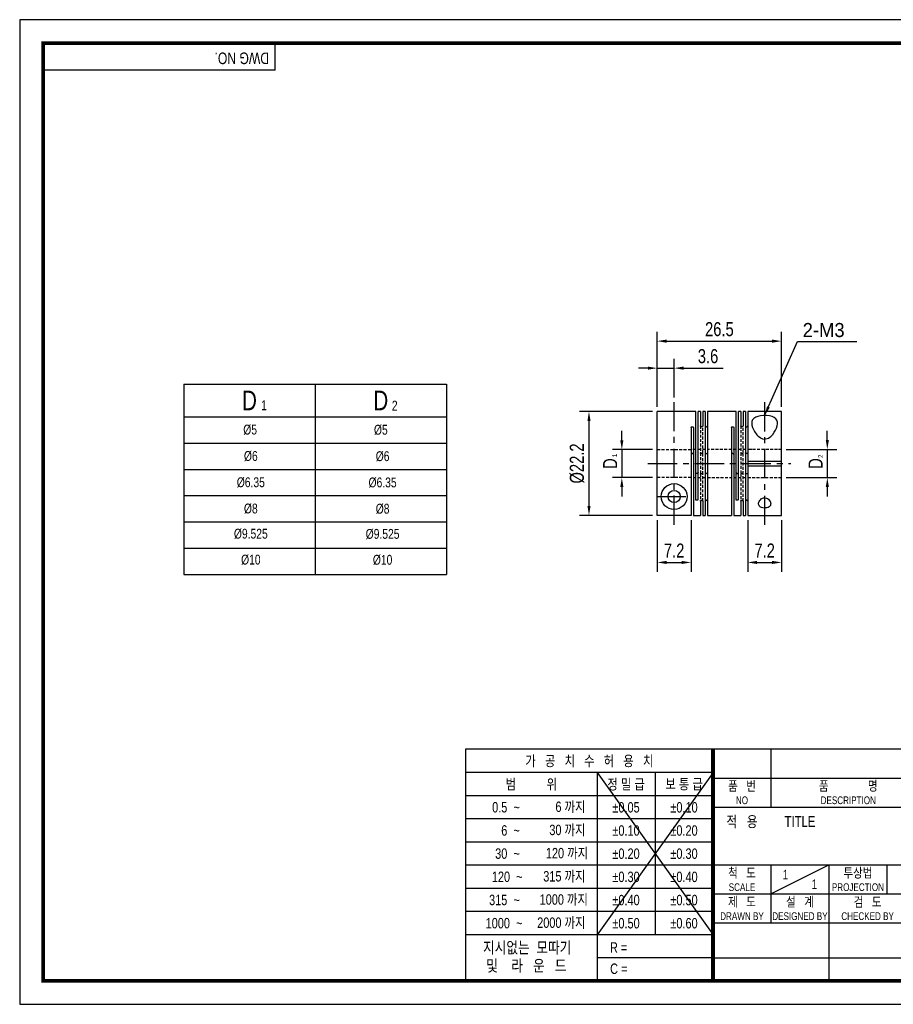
# Model space of a CAD drawing. Header units: millimetres. Extents: x 0 to 297, y 0 to 210.
# Tile 1 of 2: x 0 to 186, y 0 to 210. Entities that reach past the tile are written whole.
import ezdxf
from ezdxf.enums import TextEntityAlignment as Align

# ---------------------------------------------------------------- set-up
doc = ezdxf.new("R2010")
doc.units = ezdxf.units.MM
doc.header["$LTSCALE"] = 5
for name, pattern in [('CENTER', [2, 1.25, -0.25, 0.25, -0.25]), ('CENTER2', [1.125, 0.75, -0.125, 0.125, -0.125]), ('DASHED', [0.75, 0.5, -0.25]), ('HIDDEN', [0.375, 0.25, -0.125]), ('HIDDEN2', [0.1875, 0.125, -0.0625]), ('PHANTOM2', [1.25, 0.625, -0.125, 0.125, -0.125, 0.125, -0.125])]:
    doc.linetypes.add(name, pattern=pattern)
doc.layers.get('0').update_dxf_attribs({"linetype": 'CONTINUOUS'})
doc.layers.get('Defpoints').update_dxf_attribs({"linetype": 'CONTINUOUS'})
for name, color, linetype in [('BM', 2, 'CONTINUOUS'), ('C', 1, 'CENTER2'), ('CT', 1, 'CENTER'), ('D', 7, 'CONTINUOUS'), ('DIM', 7, 'CONTINUOUS'), ('H', 3, 'HIDDEN'), ('HD', 4, 'DASHED'), ('P', 4, 'PHANTOM2')]:
    doc.layers.add(name, color=color, linetype=linetype)
doc.styles.get("Standard").update_dxf_attribs({"font": 'Gulim.ttf', "width": 0.8, "height": 3})
doc.dimstyles.new('LIM', dxfattribs={"dimtxt": 2, "dimasz": 2, "dimexe": 2, "dimexo": 1, "dimgap": 1, "dimtad": 1, "dimdec": 3, "dimzin": 9, "dimdsep": 46, "dimtxsty": 'Standard', "dimcen": 3, "dimclrd": 1, "dimclre": 1, "dimadec": 0, "dimazin": 0, "dimtfac": 1, "dimtdec": 3, "dimtmove": 0, "dimatfit": 3, "dimfxl": 0, "dimtolj": 1, "dimtzin": 0, "dimarcsym": 0})

# ---------------------------------------------------------------- blocks, each defined once
blk = doc.blocks.new('*D73')
at = {"layer": 'Defpoints', "color": 0}
for p in [(139.52, 135.68), (139.52, 128.44), (135.92, 126.43)]:
    blk.add_point(p, dxfattribs=at)
at = {"layer": 'DIM', "color": 1, "lineweight": -2}
for p, q in [((135.92, 127.43), (135.92, 137.68)), ((139.52, 129.44), (139.52, 137.68)), ((133.92, 135.68), (131.92, 135.68)), ((135.92, 135.68), (139.52, 135.68)), ((141.52, 135.68), (149.98, 135.68))]:
    blk.add_line(p, q, dxfattribs=at)
at = {"layer": 'DIM', "color": 1}
for points in [[(133.92, 136.02), (133.92, 135.35), (135.92, 135.68)], [(141.52, 136.02), (141.52, 135.35), (139.52, 135.68)]]:
    blk.add_solid(points, dxfattribs=at)
at = {"layer": 'DIM', "color": 0, "insert": (146.75, 138.22), "char_height": 3, "attachment_point": 5}
blk.add_mtext('\\A1;3.6', dxfattribs=at)
blk = doc.blocks.new('*D74')
at = {"layer": 'Defpoints', "color": 0}
for p in [(135.92, 104.26), (143.12, 104.26), (143.12, 94.24)]:
    blk.add_point(p, dxfattribs=at)
at = {"layer": 'DIM', "color": 1, "lineweight": -2}
for p, q in [((135.92, 103.26), (135.92, 92.24)), ((143.12, 103.26), (143.12, 92.24)), ((137.92, 94.24), (141.12, 94.24))]:
    blk.add_line(p, q, dxfattribs=at)
at = {"layer": 'DIM', "color": 1}
for points in [[(137.92, 94.58), (137.92, 93.91), (135.92, 94.24)], [(141.12, 94.58), (141.12, 93.91), (143.12, 94.24)]]:
    blk.add_solid(points, dxfattribs=at)
at = {"layer": 'DIM', "color": 0, "insert": (139.52, 96.78), "char_height": 3, "attachment_point": 5}
blk.add_mtext('\\A1;7.2', dxfattribs=at)
blk = doc.blocks.new('*D75')
at = {"layer": 'Defpoints', "color": 0}
for p in [(162.42, 141.44), (135.92, 126.43), (162.42, 126.44)]:
    blk.add_point(p, dxfattribs=at)
at = {"layer": 'DIM', "color": 1, "lineweight": -2}
for p, q in [((135.92, 127.43), (135.92, 143.44)), ((162.42, 127.44), (162.42, 143.44)), ((137.92, 141.44), (160.42, 141.44))]:
    blk.add_line(p, q, dxfattribs=at)
at = {"layer": 'DIM', "color": 1}
for points in [[(137.92, 141.78), (137.92, 141.11), (135.92, 141.44)], [(160.42, 141.78), (160.42, 141.11), (162.42, 141.44)]]:
    blk.add_solid(points, dxfattribs=at)
at = {"layer": 'DIM', "color": 0, "insert": (149.17, 143.98), "char_height": 3, "attachment_point": 5}
blk.add_mtext('\\A1;26.5', dxfattribs=at)
blk = doc.blocks.new('*D76')
at = {"layer": 'Defpoints', "color": 0}
for p in [(135.92, 126.44), (121.37, 104.26), (135.92, 104.26)]:
    blk.add_point(p, dxfattribs=at)
at = {"layer": 'DIM', "color": 1, "lineweight": -2}
for p, q in [((134.92, 126.44), (119.37, 126.44)), ((121.37, 124.44), (121.37, 106.26)), ((134.92, 104.26), (119.37, 104.26))]:
    blk.add_line(p, q, dxfattribs=at)
at = {"layer": 'DIM', "color": 1}
for points in [[(121.04, 124.44), (121.7, 124.44), (121.37, 126.44)], [(121.04, 106.26), (121.7, 106.26), (121.37, 104.26)]]:
    blk.add_solid(points, dxfattribs=at)
at = {"layer": 'DIM', "color": 0, "insert": (118.83, 115.35), "char_height": 3, "attachment_point": 5, "rotation": 90}
blk.add_mtext('\\A1;%%C22.2', dxfattribs=at)
blk = doc.blocks.new('*D77')
at = {"layer": 'Defpoints', "color": 0}
for p in [(135.92, 118.3), (128.37, 112.34), (135.92, 112.34)]:
    blk.add_point(p, dxfattribs=at)
at = {"layer": 'DIM', "color": 1, "lineweight": -2}
for p, q in [((128.37, 120.3), (128.37, 122.3)), ((134.92, 118.3), (126.37, 118.3)), ((128.37, 118.3), (128.37, 112.34)), ((134.92, 112.34), (126.37, 112.34)), ((128.37, 110.34), (128.37, 108.34))]:
    blk.add_line(p, q, dxfattribs=at)
at = {"layer": 'DIM', "color": 1}
for points in [[(128.04, 120.3), (128.7, 120.3), (128.37, 118.3)], [(128.04, 110.34), (128.7, 110.34), (128.37, 112.34)]]:
    blk.add_solid(points, dxfattribs=at)
at = {"layer": 'DIM', "color": 0, "insert": (125.87, 115.32), "char_height": 3, "attachment_point": 5, "rotation": 90}
blk.add_mtext('\\A1;D', dxfattribs=at)
blk = doc.blocks.new('*D78')
at = {"layer": 'Defpoints', "color": 0}
for p in [(155.22, 104.24), (162.42, 104.24), (162.42, 94.24)]:
    blk.add_point(p, dxfattribs=at)
at = {"layer": 'DIM', "color": 1, "lineweight": -2}
for p, q in [((155.22, 103.24), (155.22, 92.24)), ((162.42, 103.24), (162.42, 92.24)), ((157.22, 94.24), (160.42, 94.24))]:
    blk.add_line(p, q, dxfattribs=at)
at = {"layer": 'DIM', "color": 1}
for points in [[(157.22, 94.58), (157.22, 93.91), (155.22, 94.24)], [(160.42, 94.58), (160.42, 93.91), (162.42, 94.24)]]:
    blk.add_solid(points, dxfattribs=at)
at = {"layer": 'DIM', "color": 0, "insert": (158.82, 96.78), "char_height": 3, "attachment_point": 5}
blk.add_mtext('\\A1;7.2', dxfattribs=at)
blk = doc.blocks.new('*D79')
at = {"layer": 'Defpoints', "color": 0}
for p in [(162.42, 118.34), (162.42, 112.34), (172.18, 112.34)]:
    blk.add_point(p, dxfattribs=at)
at = {"layer": 'DIM', "color": 1, "lineweight": -2}
for p, q in [((172.18, 120.34), (172.18, 122.34)), ((163.42, 118.34), (174.18, 118.34)), ((172.18, 118.34), (172.18, 112.34)), ((163.42, 112.34), (174.18, 112.34)), ((172.18, 110.34), (172.18, 108.34))]:
    blk.add_line(p, q, dxfattribs=at)
at = {"layer": 'DIM', "color": 1}
for points in [[(171.85, 120.34), (172.51, 120.34), (172.18, 118.34)], [(171.85, 110.34), (172.51, 110.34), (172.18, 112.34)]]:
    blk.add_solid(points, dxfattribs=at)
at = {"layer": 'DIM', "color": 0, "insert": (169.68, 115.34), "char_height": 3, "attachment_point": 5, "rotation": 90}
blk.add_mtext('\\A1;D', dxfattribs=at)

msp = doc.modelspace()

# ---------------------------------------------------------------- linework, layer by layer
for p, q in [((54.437, 199.2323), (54.437, 205)), ((54.437, 199.2323), (5, 199.2323)), ((34.9804, 132.288), (34.9804, 91.688)), ((34.9804, 132.288), (90.9804, 132.288)), ((90.9804, 132.288), (90.9804, 91.688)), ((34.9804, 91.688), (90.9804, 91.688)), ((95.0758, 54.437), (95.0758, 5)), ((147.8086, 54.437), (95.0758, 54.437)), ((292, 54.437), (147.8086, 54.437)), ((147.8086, 54.437), (147.8086, 5)), ((160.1679, 54.437), (160.1679, 42.0778)), ((147.8086, 49.4295), (95.0758, 49.4295)), ((147.8086, 49.4295), (123.0901, 14.8235)), ((123.0901, 49.4295), (147.8086, 14.8235)), ((123.0901, 49.4295), (123.0901, 5)), ((135.4493, 49.4295), (135.4493, 14.8235)), ((147.8086, 48.2574), (292, 48.2574)), ((147.8086, 44.4858), (95.0758, 44.4858)), ((147.8086, 42.0778), (292, 42.0778)), ((147.8086, 39.5421), (95.0758, 39.5421)), ((147.8086, 34.5984), (95.0758, 34.5984)), ((147.8086, 29.6547), (95.0758, 29.6547)), ((147.8086, 29.7185), (292, 29.7185)), ((160.1679, 23.5389), (172.5271, 29.7185)), ((160.1679, 29.7185), (160.1679, 17.3593)), ((172.5271, 29.7185), (172.5271, 5)), ((184.8864, 29.7185), (184.8864, 23.5389)), ((147.8086, 24.711), (95.0758, 24.711)), ((147.8086, 23.5389), (221.9642, 23.5389)), ((147.8086, 19.7673), (95.0758, 19.7673)), ((147.8086, 17.3593), (292, 17.3593)), ((147.8086, 14.8235), (95.0758, 14.8235)), ((147.8086, 9.8798), (123.0901, 9.8798)), ((147.8086, 9.8798), (221.9642, 9.8798))]:
    msp.add_line(p, q)
at = {"color": 4}
for p, q in [((62.9804, 132.288), (62.9804, 91.688)), ((34.9804, 125.288), (90.9804, 125.288))]:
    msp.add_line(p, q, dxfattribs=at)
at = {"color": 1}
for p, q in [((34.9804, 119.688), (90.9804, 119.688)), ((34.9804, 114.088), (90.9804, 114.088)), ((34.9804, 108.488), (90.9804, 108.488)), ((34.9804, 102.888), (90.9804, 102.888)), ((34.9804, 97.288), (90.9804, 97.288))]:
    msp.add_line(p, q, dxfattribs=at)
msp.add_lwpolyline([(297, 210), (0, 210), (0, 0), (297, 0)], close=True)
msp.add_lwpolyline([(292, 205, 0.8, 0.8, 0), (5, 205, 0.8, 0.8, 0), (5, 5, 0.8, 0.8, 0), (292, 5, 0.8, 0.8, 0)], format="xyseb", close=True)
at = {"const_width": 0.824}
msp.add_lwpolyline([(147.8086, 5), (147.8086, 54.437)], dxfattribs=at)
at = {"layer": 'BM', "linetype": 'Continuous'}
for p, q in [((144.1178, 126.4447), (135.9178, 126.4447)), ((135.9178, 104.256), (135.9178, 126.4447)), ((144.1178, 107.6746), (144.1178, 126.4447)), ((144.6178, 107.6746), (144.6178, 126.4447)), ((145.1178, 126.4447), (144.6178, 126.4447)), ((145.1178, 126.4447), (145.1178, 123.3684)), ((145.6178, 126.4447), (145.6178, 123.3684)), ((146.1178, 126.4447), (145.6178, 126.4447)), ((146.1178, 126.4447), (146.1178, 104.2447)), ((146.6178, 126.4447), (146.6178, 104.2447)), ((152.7178, 126.4447), (146.6178, 126.4447)), ((152.7178, 107.6746), (152.7178, 126.4447)), ((153.2178, 107.6746), (153.2178, 126.4447)), ((153.7178, 126.4447), (153.2178, 126.4447)), ((153.7178, 126.4447), (153.7178, 123.3684)), ((154.2178, 126.4447), (154.2178, 123.3684)), ((154.7178, 126.4447), (154.2178, 126.4447)), ((154.7178, 126.4447), (154.7178, 104.2447)), ((155.2178, 126.4447), (155.2178, 115.8447)), ((162.4178, 126.4447), (155.2178, 126.4447)), ((162.4178, 115.8447), (162.4178, 126.4447)), ((143.1178, 123.0148), (143.1178, 104.256)), ((143.6178, 123.0148), (143.6178, 104.2447)), ((151.7178, 123.0148), (151.7178, 104.2447)), ((152.2178, 123.0148), (152.2178, 104.2447)), ((155.2178, 115.8447), (155.2178, 115.3447)), ((155.2178, 115.8447), (162.4178, 115.8447)), ((155.2178, 115.3447), (155.2178, 114.8447)), ((155.2178, 114.8447), (155.2178, 104.2447)), ((155.2178, 114.8447), (162.4178, 114.8447)), ((162.4178, 104.2447), (162.4178, 114.8447)), ((145.1178, 107.3211), (145.1178, 104.2447)), ((145.6178, 107.3211), (145.6178, 104.2447)), ((153.7178, 107.3211), (153.7178, 104.2447)), ((154.2178, 107.3211), (154.2178, 104.2447)), ((143.1178, 104.256), (135.9178, 104.256)), ((143.6178, 104.2447), (145.1178, 104.2447)), ((145.6178, 104.2447), (146.1178, 104.2447)), ((146.6178, 104.2447), (151.7178, 104.2447)), ((152.2178, 104.2447), (153.7178, 104.2447)), ((154.2178, 104.2447), (154.7178, 104.2447)), ((155.2178, 104.2447), (162.4178, 104.2447))]:
    msp.add_line(p, q, dxfattribs=at)
for radius in [2.75, 1.3]:
    msp.add_circle((139.5178, 108.2947), radius, dxfattribs=at)
msp.add_arc((149.933, 115.3447), 12.4848, 357.704772, 2.295228, dxfattribs=at)
for points, knots in [([(156.0678, 123.9184), (156.0678, 124.1926), (156.1263, 124.44), (156.3989, 124.8837), (156.6138, 125.072), (157.4859, 125.5063), (158.3801, 125.6202), (160.0896, 125.509), (160.8221, 125.2768), (161.5855, 124.4829), (161.6389, 123.9444), (161.3496, 122.7699), (161.0243, 122.1369), (160.2889, 121.2671), (159.9958, 120.9829), (159.2649, 120.5806), (158.8052, 120.5), (157.9847, 120.7365), (157.6459, 120.9958), (157.0887, 121.5438), (156.8588, 121.8485), (156.2962, 122.7537), (156.0678, 123.3699), (156.0678, 123.9184)], [0, 0, 0, 0, 0.0625, 0.0625, 0.125, 0.125, 0.25, 0.25, 0.375, 0.375, 0.5, 0.5, 0.625, 0.625, 0.6875, 0.6875, 0.75, 0.75, 0.8125, 0.8125, 0.875, 0.875, 1, 1, 1, 1]), ([(143.1178, 123.0148), (143.1178, 123.0351), (143.1226, 123.0555), (143.1319, 123.0744), (143.1412, 123.0934), (143.1551, 123.1114), (143.1726, 123.127), (143.1901, 123.1426), (143.2115, 123.1561), (143.2353, 123.1667), (143.259, 123.1772), (143.2856, 123.1849), (143.3129, 123.1893), (143.3309, 123.1922), (143.3494, 123.1936), (143.3678, 123.1936), (143.3958, 123.1936), (143.4242, 123.1902), (143.4506, 123.1836), (143.477, 123.1771), (143.5021, 123.1672), (143.524, 123.1548), (143.5458, 123.1424), (143.565, 123.1271), (143.5798, 123.1101), (143.5946, 123.0932), (143.6056, 123.0741), (143.6117, 123.0544), (143.6158, 123.0415), (143.6178, 123.0282), (143.6178, 123.0148)], [0, 0, 0, 0, 0.10746249, 0.10746249, 0.10746249, 0.21492617, 0.21492617, 0.21492617, 0.32237507, 0.32237507, 0.32237507, 0.42983036, 0.42983036, 0.42983036, 0.49999989, 0.49999989, 0.49999989, 0.6074642, 0.6074642, 0.6074642, 0.71492863, 0.71492863, 0.71492863, 0.82239073, 0.82239073, 0.82239073, 0.92984308, 0.92984308, 0.92984308, 1, 1, 1, 1]), ([(145.6178, 123.3684), (145.6178, 123.3491), (145.613, 123.3294), (145.6037, 123.311), (145.5945, 123.2926), (145.5805, 123.275), (145.563, 123.2597), (145.5456, 123.2444), (145.5241, 123.2309), (145.5004, 123.2205), (145.4766, 123.21), (145.45, 123.2023), (145.4227, 123.1979), (145.4048, 123.1951), (145.3862, 123.1936), (145.3678, 123.1936), (145.3398, 123.1936), (145.3115, 123.197), (145.2851, 123.2036), (145.2587, 123.2101), (145.2335, 123.22), (145.2116, 123.2323), (145.1898, 123.2446), (145.1707, 123.2596), (145.1558, 123.2762), (145.141, 123.2928), (145.1301, 123.3114), (145.1239, 123.3304), (145.1199, 123.3428), (145.1178, 123.3557), (145.1178, 123.3684)], [0, 0, 0, 0, 0.10746249, 0.10746249, 0.10746249, 0.21492617, 0.21492617, 0.21492617, 0.32237507, 0.32237507, 0.32237507, 0.42983036, 0.42983036, 0.42983036, 0.49999989, 0.49999989, 0.49999989, 0.6074642, 0.6074642, 0.6074642, 0.71492863, 0.71492863, 0.71492863, 0.82239073, 0.82239073, 0.82239073, 0.92984308, 0.92984308, 0.92984308, 1, 1, 1, 1]), ([(146.1178, 123.3684), (146.1178, 123.3491), (146.1226, 123.3294), (146.1319, 123.311), (146.1412, 123.2926), (146.1551, 123.275), (146.1726, 123.2597), (146.1901, 123.2444), (146.2115, 123.2309), (146.2353, 123.2205), (146.259, 123.21), (146.2856, 123.2023), (146.3129, 123.1979), (146.3309, 123.1951), (146.3494, 123.1936), (146.3678, 123.1936), (146.3958, 123.1936), (146.4242, 123.197), (146.4506, 123.2036), (146.477, 123.2101), (146.5021, 123.22), (146.524, 123.2323), (146.5458, 123.2446), (146.565, 123.2596), (146.5798, 123.2762), (146.5946, 123.2928), (146.6056, 123.3114), (146.6117, 123.3304), (146.6158, 123.3428), (146.6178, 123.3557), (146.6178, 123.3684)], [0, 0, 0, 0, 0.10746249, 0.10746249, 0.10746249, 0.21492617, 0.21492617, 0.21492617, 0.32237507, 0.32237507, 0.32237507, 0.42983036, 0.42983036, 0.42983036, 0.49999989, 0.49999989, 0.49999989, 0.6074642, 0.6074642, 0.6074642, 0.71492863, 0.71492863, 0.71492863, 0.82239073, 0.82239073, 0.82239073, 0.92984308, 0.92984308, 0.92984308, 1, 1, 1, 1]), ([(151.7178, 123.0148), (151.7178, 123.0351), (151.7226, 123.0555), (151.7319, 123.0744), (151.7412, 123.0934), (151.7551, 123.1114), (151.7726, 123.127), (151.7901, 123.1426), (151.8115, 123.1561), (151.8353, 123.1667), (151.859, 123.1772), (151.8856, 123.1849), (151.9129, 123.1893), (151.9309, 123.1922), (151.9494, 123.1936), (151.9678, 123.1936), (151.9958, 123.1936), (152.0242, 123.1902), (152.0506, 123.1836), (152.077, 123.1771), (152.1021, 123.1672), (152.124, 123.1548), (152.1458, 123.1424), (152.165, 123.1271), (152.1798, 123.1101), (152.1946, 123.0932), (152.2056, 123.0741), (152.2117, 123.0544), (152.2158, 123.0415), (152.2178, 123.0282), (152.2178, 123.0148)], [0, 0, 0, 0, 0.10746249, 0.10746249, 0.10746249, 0.21492617, 0.21492617, 0.21492617, 0.32237507, 0.32237507, 0.32237507, 0.42983036, 0.42983036, 0.42983036, 0.49999989, 0.49999989, 0.49999989, 0.6074642, 0.6074642, 0.6074642, 0.71492863, 0.71492863, 0.71492863, 0.82239073, 0.82239073, 0.82239073, 0.92984308, 0.92984308, 0.92984308, 1, 1, 1, 1]), ([(154.2178, 123.3684), (154.2178, 123.3491), (154.213, 123.3294), (154.2037, 123.311), (154.1945, 123.2926), (154.1805, 123.275), (154.163, 123.2597), (154.1456, 123.2444), (154.1241, 123.2309), (154.1004, 123.2205), (154.0766, 123.21), (154.05, 123.2023), (154.0227, 123.1979), (154.0048, 123.1951), (153.9862, 123.1936), (153.9678, 123.1936), (153.9398, 123.1936), (153.9115, 123.197), (153.8851, 123.2036), (153.8587, 123.2101), (153.8335, 123.22), (153.8116, 123.2323), (153.7898, 123.2446), (153.7707, 123.2596), (153.7558, 123.2762), (153.741, 123.2928), (153.7301, 123.3114), (153.7239, 123.3304), (153.7199, 123.3428), (153.7178, 123.3557), (153.7178, 123.3684)], [0, 0, 0, 0, 0.10746249, 0.10746249, 0.10746249, 0.21492617, 0.21492617, 0.21492617, 0.32237507, 0.32237507, 0.32237507, 0.42983036, 0.42983036, 0.42983036, 0.49999989, 0.49999989, 0.49999989, 0.6074642, 0.6074642, 0.6074642, 0.71492863, 0.71492863, 0.71492863, 0.82239073, 0.82239073, 0.82239073, 0.92984308, 0.92984308, 0.92984308, 1, 1, 1, 1]), ([(154.7178, 123.3684), (154.7178, 123.3491), (154.7226, 123.3294), (154.7319, 123.311), (154.7412, 123.2926), (154.7551, 123.275), (154.7726, 123.2597), (154.7901, 123.2444), (154.8115, 123.2309), (154.8353, 123.2205), (154.859, 123.21), (154.8856, 123.2023), (154.9129, 123.1979), (154.9309, 123.1951), (154.9494, 123.1936), (154.9678, 123.1936), (154.9958, 123.1936), (155.0242, 123.197), (155.0506, 123.2036), (155.077, 123.2101), (155.1021, 123.22), (155.124, 123.2323), (155.1458, 123.2446), (155.165, 123.2596), (155.1798, 123.2762), (155.1946, 123.2928), (155.2056, 123.3114), (155.2117, 123.3304), (155.2158, 123.3428), (155.2178, 123.3557), (155.2178, 123.3684)], [0, 0, 0, 0, 0.10746249, 0.10746249, 0.10746249, 0.21492617, 0.21492617, 0.21492617, 0.32237507, 0.32237507, 0.32237507, 0.42983036, 0.42983036, 0.42983036, 0.49999989, 0.49999989, 0.49999989, 0.6074642, 0.6074642, 0.6074642, 0.71492863, 0.71492863, 0.71492863, 0.82239073, 0.82239073, 0.82239073, 0.92984308, 0.92984308, 0.92984308, 1, 1, 1, 1]), ([(146.1178, 117.6354), (146.1178, 117.6353), (146.1178, 117.6352), (146.1178, 117.6351), (146.1179, 117.6169), (146.1228, 117.5981), (146.1322, 117.5804), (146.1416, 117.5628), (146.1556, 117.5458), (146.1732, 117.5308), (146.1907, 117.5159), (146.2123, 117.5027), (146.236, 117.4925), (146.2597, 117.4822), (146.2863, 117.4745), (146.3136, 117.4702), (146.3314, 117.4675), (146.3496, 117.466), (146.3678, 117.466), (146.3958, 117.466), (146.4242, 117.4695), (146.4506, 117.476), (146.477, 117.4825), (146.5021, 117.4923), (146.524, 117.5044), (146.5458, 117.5166), (146.5649, 117.5314), (146.5798, 117.5475), (146.5946, 117.5635), (146.6055, 117.5814), (146.6117, 117.5993), (146.6157, 117.6113), (146.6178, 117.6235), (146.6178, 117.6354)], [0, 0, 0, 0, 0.00071586, 0.00071586, 0.00071586, 0.10886159, 0.10886159, 0.10886159, 0.21628199, 0.21628199, 0.21628199, 0.32340988, 0.32340988, 0.32340988, 0.430627, 0.430627, 0.430627, 0.49977333, 0.49977333, 0.49977333, 0.60711327, 0.60711327, 0.60711327, 0.71445478, 0.71445478, 0.71445478, 0.82176454, 0.82176454, 0.82176454, 0.92894111, 0.92894111, 0.92894111, 1, 1, 1, 1]), ([(155.2178, 117.6354), (155.2178, 117.6174), (155.213, 117.5988), (155.2038, 117.5812), (155.1946, 117.5635), (155.1807, 117.5465), (155.1632, 117.5315), (155.1458, 117.5166), (155.1244, 117.5033), (155.1007, 117.4929), (155.0771, 117.4826), (155.0505, 117.4748), (155.0233, 117.4704), (155.0051, 117.4675), (154.9864, 117.466), (154.9678, 117.466), (154.9398, 117.466), (154.9115, 117.4695), (154.8851, 117.476), (154.8587, 117.4825), (154.8335, 117.4923), (154.8117, 117.5044), (154.7898, 117.5166), (154.7707, 117.5314), (154.7559, 117.5475), (154.7411, 117.5635), (154.7301, 117.5814), (154.724, 117.5993), (154.7199, 117.6113), (154.7178, 117.6235), (154.7178, 117.6354)], [0, 0, 0, 0, 0.10731515, 0.10731515, 0.10731515, 0.21464659, 0.21464659, 0.21464659, 0.3217764, 0.3217764, 0.3217764, 0.42899257, 0.42899257, 0.42899257, 0.49977287, 0.49977287, 0.49977287, 0.60711291, 0.60711291, 0.60711291, 0.71445452, 0.71445452, 0.71445452, 0.82176437, 0.82176437, 0.82176437, 0.92894105, 0.92894105, 0.92894105, 1, 1, 1, 1]), ([(143.6178, 117.2819), (143.6178, 117.2966), (143.6156, 117.3112), (143.6112, 117.3253), (143.6048, 117.3458), (143.5936, 117.3655), (143.5785, 117.3828), (143.5635, 117.4001), (143.5442, 117.4155), (143.5222, 117.428), (143.5003, 117.4404), (143.475, 117.4501), (143.4486, 117.4565), (143.4228, 117.4628), (143.3951, 117.466), (143.3678, 117.466), (143.3398, 117.466), (143.3115, 117.4626), (143.2851, 117.4561), (143.2587, 117.4495), (143.2335, 117.4395), (143.2117, 117.427), (143.1898, 117.4144), (143.1707, 117.3988), (143.1559, 117.3814), (143.1411, 117.364), (143.1301, 117.3443), (143.124, 117.3238), (143.1199, 117.3102), (143.1178, 117.2961), (143.1178, 117.2819)], [0, 0, 0, 0, 0.07360488, 0.07360488, 0.07360488, 0.18123646, 0.18123646, 0.18123646, 0.28840381, 0.28840381, 0.28840381, 0.39557562, 0.39557562, 0.39557562, 0.50020651, 0.50020651, 0.50020651, 0.60755033, 0.60755033, 0.60755033, 0.71489573, 0.71489573, 0.71489573, 0.82220937, 0.82220937, 0.82220937, 0.92938983, 0.92938983, 0.92938983, 1, 1, 1, 1]), ([(152.2178, 117.2819), (152.2178, 117.282), (152.2178, 117.2822), (152.2178, 117.2823), (152.2178, 117.3038), (152.2128, 117.3254), (152.2034, 117.3452), (152.194, 117.3648), (152.18, 117.3833), (152.1624, 117.3992), (152.1449, 117.4151), (152.1234, 117.4288), (152.0997, 117.4393), (152.0759, 117.4499), (152.0493, 117.4575), (152.022, 117.4618), (152.0043, 117.4646), (151.986, 117.466), (151.9678, 117.466), (151.9398, 117.466), (151.9115, 117.4626), (151.8851, 117.4561), (151.8587, 117.4495), (151.8335, 117.4395), (151.8117, 117.427), (151.7898, 117.4144), (151.7707, 117.3988), (151.7559, 117.3814), (151.7411, 117.364), (151.7301, 117.3443), (151.724, 117.3238), (151.7199, 117.3102), (151.7178, 117.2961), (151.7178, 117.2819)], [0, 0, 0, 0, 0.00071586, 0.00071586, 0.00071586, 0.10886159, 0.10886159, 0.10886159, 0.21628199, 0.21628199, 0.21628199, 0.32340988, 0.32340988, 0.32340988, 0.430627, 0.430627, 0.430627, 0.49977333, 0.49977333, 0.49977333, 0.60711327, 0.60711327, 0.60711327, 0.71445478, 0.71445478, 0.71445478, 0.82176454, 0.82176454, 0.82176454, 0.92894111, 0.92894111, 0.92894111, 1, 1, 1, 1]), ([(144.6178, 113.4076), (144.6178, 113.4074), (144.6178, 113.4073), (144.6178, 113.4071), (144.6178, 113.3856), (144.6128, 113.3641), (144.6034, 113.3443), (144.594, 113.3246), (144.58, 113.3061), (144.5624, 113.2902), (144.5449, 113.2744), (144.5234, 113.2607), (144.4997, 113.2502), (144.4759, 113.2396), (144.4493, 113.2319), (144.422, 113.2276), (144.4043, 113.2248), (144.386, 113.2234), (144.3678, 113.2234), (144.3398, 113.2234), (144.3115, 113.2268), (144.2851, 113.2334), (144.2587, 113.24), (144.2335, 113.2499), (144.2117, 113.2625), (144.1898, 113.2751), (144.1707, 113.2907), (144.1559, 113.3081), (144.1411, 113.3255), (144.1301, 113.3452), (144.124, 113.3657), (144.1199, 113.3793), (144.1178, 113.3934), (144.1178, 113.4076)], [0, 0, 0, 0, 0.00071586, 0.00071586, 0.00071586, 0.10886159, 0.10886159, 0.10886159, 0.21628199, 0.21628199, 0.21628199, 0.32340988, 0.32340988, 0.32340988, 0.430627, 0.430627, 0.430627, 0.49977333, 0.49977333, 0.49977333, 0.60711327, 0.60711327, 0.60711327, 0.71445478, 0.71445478, 0.71445478, 0.82176454, 0.82176454, 0.82176454, 0.92894111, 0.92894111, 0.92894111, 1, 1, 1, 1]), ([(152.7178, 113.4076), (152.7178, 113.4074), (152.7178, 113.4073), (152.7178, 113.4071), (152.7179, 113.3856), (152.7228, 113.3641), (152.7322, 113.3443), (152.7416, 113.3246), (152.7556, 113.3061), (152.7732, 113.2902), (152.7907, 113.2744), (152.8123, 113.2607), (152.836, 113.2502), (152.8597, 113.2396), (152.8863, 113.2319), (152.9136, 113.2276), (152.9314, 113.2248), (152.9496, 113.2234), (152.9678, 113.2234), (152.9958, 113.2234), (153.0242, 113.2268), (153.0506, 113.2334), (153.077, 113.24), (153.1021, 113.2499), (153.124, 113.2625), (153.1458, 113.2751), (153.1649, 113.2907), (153.1798, 113.3081), (153.1946, 113.3255), (153.2055, 113.3452), (153.2117, 113.3657), (153.2157, 113.3793), (153.2178, 113.3934), (153.2178, 113.4076)], [0, 0, 0, 0, 0.00071586, 0.00071586, 0.00071586, 0.10886159, 0.10886159, 0.10886159, 0.21628199, 0.21628199, 0.21628199, 0.32340988, 0.32340988, 0.32340988, 0.430627, 0.430627, 0.430627, 0.49977333, 0.49977333, 0.49977333, 0.60711327, 0.60711327, 0.60711327, 0.71445478, 0.71445478, 0.71445478, 0.82176454, 0.82176454, 0.82176454, 0.92894111, 0.92894111, 0.92894111, 1, 1, 1, 1]), ([(146.6178, 113.054), (146.6178, 113.0541), (146.6178, 113.0543), (146.6178, 113.0544), (146.6178, 113.0726), (146.6128, 113.0913), (146.6034, 113.1091), (146.594, 113.1267), (146.58, 113.1437), (146.5624, 113.1586), (146.5449, 113.1735), (146.5234, 113.1867), (146.4997, 113.197), (146.4759, 113.2073), (146.4493, 113.2149), (146.422, 113.2192), (146.4043, 113.222), (146.386, 113.2234), (146.3678, 113.2234), (146.3398, 113.2234), (146.3115, 113.22), (146.2851, 113.2135), (146.2587, 113.2069), (146.2335, 113.1972), (146.2117, 113.185), (146.1898, 113.1729), (146.1707, 113.1581), (146.1559, 113.142), (146.1411, 113.1259), (146.1301, 113.1081), (146.124, 113.0901), (146.1199, 113.0782), (146.1178, 113.066), (146.1178, 113.054)], [0, 0, 0, 0, 0.00071586, 0.00071586, 0.00071586, 0.10886159, 0.10886159, 0.10886159, 0.21628199, 0.21628199, 0.21628199, 0.32340988, 0.32340988, 0.32340988, 0.430627, 0.430627, 0.430627, 0.49977333, 0.49977333, 0.49977333, 0.60711327, 0.60711327, 0.60711327, 0.71445478, 0.71445478, 0.71445478, 0.82176454, 0.82176454, 0.82176454, 0.92894111, 0.92894111, 0.92894111, 1, 1, 1, 1]), ([(154.7178, 113.054), (154.7178, 113.0541), (154.7178, 113.0543), (154.7178, 113.0544), (154.7179, 113.0726), (154.7228, 113.0913), (154.7322, 113.1091), (154.7416, 113.1267), (154.7556, 113.1437), (154.7732, 113.1586), (154.7907, 113.1735), (154.8123, 113.1867), (154.836, 113.197), (154.8597, 113.2073), (154.8863, 113.2149), (154.9136, 113.2192), (154.9314, 113.222), (154.9496, 113.2234), (154.9678, 113.2234), (154.9958, 113.2234), (155.0242, 113.22), (155.0506, 113.2135), (155.077, 113.2069), (155.1021, 113.1972), (155.124, 113.185), (155.1458, 113.1729), (155.1649, 113.1581), (155.1798, 113.142), (155.1946, 113.1259), (155.2055, 113.1081), (155.2117, 113.0901), (155.2157, 113.0782), (155.2178, 113.066), (155.2178, 113.054)], [0, 0, 0, 0, 0.00071617, 0.00071617, 0.00071617, 0.10890845, 0.10890845, 0.10890845, 0.2163751, 0.2163751, 0.2163751, 0.32354911, 0.32354911, 0.32354911, 0.43081238, 0.43081238, 0.43081238, 0.49998847, 0.49998847, 0.49998847, 0.60737913, 0.60737913, 0.60737913, 0.71477135, 0.71477135, 0.71477135, 0.82213181, 0.82213181, 0.82213181, 0.92935903, 0.92935903, 0.92935903, 1, 1, 1, 1]), ([(144.6178, 107.6746), (144.6178, 107.6544), (144.613, 107.634), (144.6037, 107.615), (144.5945, 107.5961), (144.5805, 107.5781), (144.563, 107.5625), (144.5456, 107.5469), (144.5241, 107.5333), (144.5004, 107.5228), (144.4766, 107.5123), (144.45, 107.5045), (144.4227, 107.5002), (144.4048, 107.4973), (144.3862, 107.4958), (144.3678, 107.4958), (144.3398, 107.4958), (144.3115, 107.4993), (144.2851, 107.5058), (144.2587, 107.5124), (144.2335, 107.5223), (144.2116, 107.5347), (144.1898, 107.5471), (144.1707, 107.5624), (144.1558, 107.5793), (144.141, 107.5963), (144.1301, 107.6154), (144.1239, 107.635), (144.1199, 107.6479), (144.1178, 107.6613), (144.1178, 107.6746)], [0, 0, 0, 0, 0.10746249, 0.10746249, 0.10746249, 0.21492617, 0.21492617, 0.21492617, 0.32237507, 0.32237507, 0.32237507, 0.42983036, 0.42983036, 0.42983036, 0.49999989, 0.49999989, 0.49999989, 0.6074642, 0.6074642, 0.6074642, 0.71492863, 0.71492863, 0.71492863, 0.82239073, 0.82239073, 0.82239073, 0.92984308, 0.92984308, 0.92984308, 1, 1, 1, 1]), ([(145.1178, 107.3211), (145.1178, 107.3404), (145.1226, 107.3601), (145.1319, 107.3785), (145.1412, 107.3968), (145.1551, 107.4144), (145.1726, 107.4298), (145.1901, 107.4451), (145.2115, 107.4585), (145.2353, 107.469), (145.259, 107.4794), (145.2856, 107.4872), (145.3129, 107.4915), (145.3309, 107.4944), (145.3494, 107.4958), (145.3678, 107.4958), (145.3958, 107.4958), (145.4242, 107.4924), (145.4506, 107.4859), (145.477, 107.4793), (145.5021, 107.4695), (145.524, 107.4572), (145.5458, 107.4449), (145.565, 107.4298), (145.5798, 107.4132), (145.5946, 107.3966), (145.6056, 107.3781), (145.6117, 107.3591), (145.6158, 107.3466), (145.6178, 107.3338), (145.6178, 107.3211)], [0, 0, 0, 0, 0.10746249, 0.10746249, 0.10746249, 0.21492617, 0.21492617, 0.21492617, 0.32237507, 0.32237507, 0.32237507, 0.42983036, 0.42983036, 0.42983036, 0.49999989, 0.49999989, 0.49999989, 0.6074642, 0.6074642, 0.6074642, 0.71492863, 0.71492863, 0.71492863, 0.82239073, 0.82239073, 0.82239073, 0.92984308, 0.92984308, 0.92984308, 1, 1, 1, 1]), ([(146.6178, 107.3211), (146.6178, 107.3404), (146.613, 107.3601), (146.6037, 107.3785), (146.5945, 107.3968), (146.5805, 107.4144), (146.563, 107.4298), (146.5456, 107.4451), (146.5241, 107.4585), (146.5004, 107.469), (146.4766, 107.4794), (146.45, 107.4872), (146.4227, 107.4915), (146.4048, 107.4944), (146.3862, 107.4958), (146.3678, 107.4958), (146.3398, 107.4958), (146.3115, 107.4924), (146.2851, 107.4859), (146.2587, 107.4793), (146.2335, 107.4695), (146.2116, 107.4572), (146.1898, 107.4449), (146.1707, 107.4298), (146.1558, 107.4132), (146.141, 107.3966), (146.1301, 107.3781), (146.1239, 107.3591), (146.1199, 107.3466), (146.1178, 107.3338), (146.1178, 107.3211)], [0, 0, 0, 0, 0.10746249, 0.10746249, 0.10746249, 0.21492617, 0.21492617, 0.21492617, 0.32237507, 0.32237507, 0.32237507, 0.42983036, 0.42983036, 0.42983036, 0.49999989, 0.49999989, 0.49999989, 0.6074642, 0.6074642, 0.6074642, 0.71492863, 0.71492863, 0.71492863, 0.82239073, 0.82239073, 0.82239073, 0.92984308, 0.92984308, 0.92984308, 1, 1, 1, 1]), ([(153.2178, 107.6746), (153.2178, 107.6544), (153.213, 107.634), (153.2037, 107.615), (153.1945, 107.5961), (153.1805, 107.5781), (153.163, 107.5625), (153.1456, 107.5469), (153.1241, 107.5333), (153.1004, 107.5228), (153.0766, 107.5123), (153.05, 107.5045), (153.0227, 107.5002), (153.0048, 107.4973), (152.9862, 107.4958), (152.9678, 107.4958), (152.9398, 107.4958), (152.9115, 107.4993), (152.8851, 107.5058), (152.8587, 107.5124), (152.8335, 107.5223), (152.8116, 107.5347), (152.7898, 107.5471), (152.7707, 107.5624), (152.7558, 107.5793), (152.741, 107.5963), (152.7301, 107.6154), (152.7239, 107.635), (152.7199, 107.6479), (152.7178, 107.6613), (152.7178, 107.6746)], [0, 0, 0, 0, 0.10746249, 0.10746249, 0.10746249, 0.21492617, 0.21492617, 0.21492617, 0.32237507, 0.32237507, 0.32237507, 0.42983036, 0.42983036, 0.42983036, 0.49999989, 0.49999989, 0.49999989, 0.6074642, 0.6074642, 0.6074642, 0.71492863, 0.71492863, 0.71492863, 0.82239073, 0.82239073, 0.82239073, 0.92984308, 0.92984308, 0.92984308, 1, 1, 1, 1]), ([(153.7178, 107.3211), (153.7178, 107.3404), (153.7226, 107.3601), (153.7319, 107.3785), (153.7412, 107.3968), (153.7551, 107.4144), (153.7726, 107.4298), (153.7901, 107.4451), (153.8115, 107.4585), (153.8353, 107.469), (153.859, 107.4794), (153.8856, 107.4872), (153.9129, 107.4915), (153.9309, 107.4944), (153.9494, 107.4958), (153.9678, 107.4958), (153.9958, 107.4958), (154.0242, 107.4924), (154.0506, 107.4859), (154.077, 107.4793), (154.1021, 107.4695), (154.124, 107.4572), (154.1458, 107.4449), (154.165, 107.4298), (154.1798, 107.4132), (154.1946, 107.3966), (154.2056, 107.3781), (154.2117, 107.3591), (154.2158, 107.3466), (154.2178, 107.3338), (154.2178, 107.3211)], [0, 0, 0, 0, 0.10746249, 0.10746249, 0.10746249, 0.21492617, 0.21492617, 0.21492617, 0.32237507, 0.32237507, 0.32237507, 0.42983036, 0.42983036, 0.42983036, 0.49999989, 0.49999989, 0.49999989, 0.6074642, 0.6074642, 0.6074642, 0.71492863, 0.71492863, 0.71492863, 0.82239073, 0.82239073, 0.82239073, 0.92984308, 0.92984308, 0.92984308, 1, 1, 1, 1]), ([(155.2178, 107.3211), (155.2178, 107.3404), (155.213, 107.3601), (155.2037, 107.3785), (155.1945, 107.3968), (155.1805, 107.4144), (155.163, 107.4298), (155.1456, 107.4451), (155.1241, 107.4585), (155.1004, 107.469), (155.0766, 107.4794), (155.05, 107.4872), (155.0227, 107.4915), (155.0048, 107.4944), (154.9862, 107.4958), (154.9678, 107.4958), (154.9398, 107.4958), (154.9115, 107.4924), (154.8851, 107.4859), (154.8587, 107.4793), (154.8335, 107.4695), (154.8116, 107.4572), (154.7898, 107.4449), (154.7707, 107.4298), (154.7558, 107.4132), (154.741, 107.3966), (154.7301, 107.3781), (154.7239, 107.3591), (154.7199, 107.3466), (154.7178, 107.3338), (154.7178, 107.3211)], [0, 0, 0, 0, 0.10746249, 0.10746249, 0.10746249, 0.21492617, 0.21492617, 0.21492617, 0.32237507, 0.32237507, 0.32237507, 0.42983036, 0.42983036, 0.42983036, 0.49999989, 0.49999989, 0.49999989, 0.6074642, 0.6074642, 0.6074642, 0.71492863, 0.71492863, 0.71492863, 0.82239073, 0.82239073, 0.82239073, 0.92984308, 0.92984308, 0.92984308, 1, 1, 1, 1]), ([(160.1178, 106.7711), (160.1178, 107.023), (160.0147, 107.2893), (159.6189, 107.7686), (159.2914, 107.9996), (158.7059, 108.0425), (158.5026, 108.0013), (158.1646, 107.8503), (158.0228, 107.7438), (157.6814, 107.3986), (157.5529, 107.1289), (157.4949, 106.6234), (157.568, 106.3785), (157.9813, 105.9977), (158.3368, 105.8681), (159.1232, 105.8358), (159.519, 105.9367), (160.0081, 106.2824), (160.1178, 106.5191), (160.1178, 106.7711)], [0, 0, 0, 0, 0.125, 0.125, 0.25, 0.25, 0.3125, 0.3125, 0.375, 0.375, 0.5, 0.5, 0.625, 0.625, 0.75, 0.75, 0.875, 0.875, 1, 1, 1, 1])]:
    msp.add_open_spline(points, degree=3, knots=knots, dxfattribs=at)
at = {"layer": 'C'}
msp.add_line((147.8086, 49.4295), (147.8086, 49.3961), dxfattribs=at)
at = {"layer": 'CT'}
for p, q in [((139.5178, 102.256), (139.5178, 128.4447)), ((158.8178, 128.4447), (158.8178, 102.2447)), ((133.9178, 115.3447), (164.4178, 115.3447)), ((135.7678, 108.2947), (143.2678, 108.2947))]:
    msp.add_line(p, q, dxfattribs=at)
at = {"layer": 'DIM', "color": 1}
msp.add_line((162.4178, 127.4447), (162.4178, 137.6846), dxfattribs=at)
at = {"layer": 'H'}
msp.add_line((147.8086, 49.3128), (147.8086, 49.2711), dxfattribs=at)
at = {"layer": 'HD', "linetype": 'HIDDEN2'}
for p, q in [((145.1178, 123.3684), (145.1178, 117.6354)), ((145.6178, 117.6354), (145.6178, 123.3684)), ((153.7178, 123.3684), (153.7178, 117.6354)), ((154.2178, 117.6354), (154.2178, 123.3684)), ((135.9178, 118.3028), (143.1178, 118.3028)), ((144.1178, 118.3447), (143.1178, 118.3447)), ((145.1178, 118.3447), (144.6178, 118.3447)), ((145.1178, 117.6354), (145.1178, 113.054)), ((146.1178, 118.3447), (145.6178, 118.3447)), ((145.6178, 113.054), (145.6178, 117.6354)), ((152.7178, 118.3447), (146.6178, 118.3447)), ((153.7178, 118.3447), (153.2178, 118.3447)), ((153.7178, 117.6354), (153.7178, 113.054)), ((154.7178, 118.3447), (154.2178, 118.3447)), ((154.2178, 113.054), (154.2178, 117.6354)), ((156.0678, 118.3447), (155.2178, 118.3447)), ((161.5678, 118.3447), (156.0678, 118.3447)), ((162.4178, 118.3447), (161.5678, 118.3447)), ((143.1178, 112.3867), (135.9178, 112.3867)), ((143.6178, 112.3447), (145.1178, 112.3447)), ((145.1178, 113.054), (145.1178, 107.3211)), ((145.6178, 107.3211), (145.6178, 113.054)), ((145.6178, 112.3447), (146.1178, 112.3447)), ((146.6178, 112.3447), (151.7178, 112.3447)), ((152.2178, 112.3447), (153.7178, 112.3447)), ((153.7178, 113.054), (153.7178, 107.3211)), ((154.2178, 107.3211), (154.2178, 113.054)), ((154.2178, 112.3447), (154.7178, 112.3447)), ((155.2178, 112.3447), (162.4178, 112.3447))]:
    msp.add_line(p, q, dxfattribs=at)
for points, knots in [([(145.6178, 117.6354), (145.6178, 117.6353), (145.6178, 117.6352), (145.6178, 117.6351), (145.6178, 117.6169), (145.6128, 117.5981), (145.6034, 117.5804), (145.594, 117.5628), (145.58, 117.5458), (145.5624, 117.5308), (145.5449, 117.5159), (145.5234, 117.5027), (145.4997, 117.4925), (145.4759, 117.4822), (145.4493, 117.4745), (145.422, 117.4702), (145.4043, 117.4675), (145.386, 117.466), (145.3678, 117.466), (145.3398, 117.466), (145.3115, 117.4695), (145.2851, 117.476), (145.2587, 117.4825), (145.2335, 117.4923), (145.2117, 117.5044), (145.1898, 117.5166), (145.1707, 117.5314), (145.1559, 117.5475), (145.1411, 117.5635), (145.1301, 117.5814), (145.124, 117.5993), (145.1199, 117.6113), (145.1178, 117.6235), (145.1178, 117.6354)], [0, 0, 0, 0, 0.00071586, 0.00071586, 0.00071586, 0.10886159, 0.10886159, 0.10886159, 0.21628199, 0.21628199, 0.21628199, 0.32340988, 0.32340988, 0.32340988, 0.430627, 0.430627, 0.430627, 0.49977333, 0.49977333, 0.49977333, 0.60711327, 0.60711327, 0.60711327, 0.71445478, 0.71445478, 0.71445478, 0.82176454, 0.82176454, 0.82176454, 0.92894111, 0.92894111, 0.92894111, 1, 1, 1, 1]), ([(153.7178, 117.6354), (153.7178, 117.6295), (153.7183, 117.6235), (153.7193, 117.6176), (153.7224, 117.5993), (153.7304, 117.5809), (153.7425, 117.5638), (153.7547, 117.5468), (153.7713, 117.5308), (153.7911, 117.5172), (153.8108, 117.5036), (153.8342, 117.492), (153.8594, 117.4835), (153.8846, 117.475), (153.9122, 117.4693), (153.94, 117.4671), (153.9678, 117.4649), (153.9965, 117.4661), (154.0238, 117.4705), (154.0511, 117.475), (154.0776, 117.4827), (154.1013, 117.4932), (154.1249, 117.5036), (154.1463, 117.5169), (154.1637, 117.5319), (154.1811, 117.5469), (154.1949, 117.564), (154.204, 117.5816), (154.2131, 117.5991), (154.2178, 117.6175), (154.2178, 117.6354)], [0, 0, 0, 0, 0.03502645, 0.03502645, 0.03502645, 0.14289848, 0.14289848, 0.14289848, 0.25014172, 0.25014172, 0.25014172, 0.35724911, 0.35724911, 0.35724911, 0.46448549, 0.46448549, 0.46448549, 0.57179868, 0.57179868, 0.57179868, 0.67911901, 0.67911901, 0.67911901, 0.78642444, 0.78642444, 0.78642444, 0.89362376, 0.89362376, 0.89362376, 1, 1, 1, 1]), ([(145.1178, 113.054), (145.1178, 113.0541), (145.1178, 113.0543), (145.1178, 113.0544), (145.1179, 113.0726), (145.1228, 113.0913), (145.1322, 113.1091), (145.1416, 113.1267), (145.1556, 113.1437), (145.1732, 113.1586), (145.1907, 113.1735), (145.2123, 113.1867), (145.236, 113.197), (145.2597, 113.2073), (145.2863, 113.2149), (145.3136, 113.2192), (145.3314, 113.222), (145.3496, 113.2234), (145.3678, 113.2234), (145.3958, 113.2234), (145.4242, 113.22), (145.4506, 113.2135), (145.477, 113.2069), (145.5021, 113.1972), (145.524, 113.185), (145.5458, 113.1729), (145.5649, 113.1581), (145.5798, 113.142), (145.5946, 113.1259), (145.6055, 113.1081), (145.6117, 113.0901), (145.6157, 113.0782), (145.6178, 113.066), (145.6178, 113.054)], [0, 0, 0, 0, 0.00071586, 0.00071586, 0.00071586, 0.10886159, 0.10886159, 0.10886159, 0.21628199, 0.21628199, 0.21628199, 0.32340988, 0.32340988, 0.32340988, 0.430627, 0.430627, 0.430627, 0.49977333, 0.49977333, 0.49977333, 0.60711327, 0.60711327, 0.60711327, 0.71445478, 0.71445478, 0.71445478, 0.82176454, 0.82176454, 0.82176454, 0.92894111, 0.92894111, 0.92894111, 1, 1, 1, 1]), ([(154.2178, 113.054), (154.2178, 113.0599), (154.2173, 113.0659), (154.2163, 113.0719), (154.2132, 113.0901), (154.2053, 113.1086), (154.1931, 113.1256), (154.181, 113.1426), (154.1644, 113.1586), (154.1446, 113.1723), (154.1248, 113.1859), (154.1014, 113.1975), (154.0763, 113.206), (154.0511, 113.2145), (154.0234, 113.2201), (153.9956, 113.2223), (153.9678, 113.2245), (153.9391, 113.2233), (153.9118, 113.2189), (153.8846, 113.2145), (153.858, 113.2067), (153.8343, 113.1963), (153.8107, 113.1859), (153.7893, 113.1725), (153.7719, 113.1575), (153.7546, 113.1425), (153.7407, 113.1254), (153.7316, 113.1078), (153.7225, 113.0904), (153.7178, 113.0719), (153.7178, 113.054)], [0, 0, 0, 0, 0.03502645, 0.03502645, 0.03502645, 0.14289848, 0.14289848, 0.14289848, 0.25014172, 0.25014172, 0.25014172, 0.35724911, 0.35724911, 0.35724911, 0.46448549, 0.46448549, 0.46448549, 0.57179868, 0.57179868, 0.57179868, 0.67911901, 0.67911901, 0.67911901, 0.78642444, 0.78642444, 0.78642444, 0.89362376, 0.89362376, 0.89362376, 1, 1, 1, 1])]:
    msp.add_open_spline(points, degree=3, knots=knots, dxfattribs=at)
at = {"layer": 'P'}
msp.add_line((147.8086, 49.221), (147.8086, 49.1627), dxfattribs=at)

# ---------------------------------------------------------------- texts
at = {"color": 0}
for s, insert, char_height, width, attachment_point in [('D', (48.9804, 128.788), 4.2, 28, 5), ('D', (76.9804, 128.788), 4.2, 28, 5), ('1', (51.4762, 128.8129), 2.1, 6.3, 1), ('2', (79.3466, 128.7324), 2.1, 3.36, 1), ('%%c5', (49.1274, 122.5384), 2.1, 28, 5), ('%%c5', (76.9925, 122.5034), 2.1, 28, 5), ('%%c6', (49.2744, 116.9041), 2.1, 28, 5), ('%%c6', (77.367, 116.8647), 2.1, 28, 5), ('%%C6.35', (49.2744, 111.3041), 2.1, 28, 5), ('%%C6.35', (77.367, 111.2647), 2.1, 28, 5), ('%%C8', (49.2744, 105.7041), 2.1, 28, 5), ('%%C8', (77.367, 105.6647), 2.1, 28, 5), ('%%C9.525', (49.2744, 100.3326), 2.1, 28, 5), ('%%C9.525', (77.367, 100.2932), 2.1, 28, 5), ('%%c10', (49.2744, 94.8077), 2.1, 28, 5), ('%%c10', (77.367, 94.7683), 2.1, 28, 5)]:
    msp.add_mtext(s, dxfattribs=dict(at, insert=insert, char_height=char_height, width=width, attachment_point=attachment_point))
at = {"layer": 'D', "width": 0.8}
msp.add_text('DWG NO.', height=2.47185, rotation=180, dxfattribs=at).set_placement((53.1681, 203.0007))
for s, height, p in [('가   공   치   수   허   용   치', 2.224667, (121.4422, 51.9333)), ('범          위', 2.224667, (109.0829, 46.9576)), ('정 밀 급', 2.22467, (129.2697, 46.9576)), ('보 통 급', 2.22467, (141.629, 46.9576)), ('품   번', 2.05988, (153.9882, 46.6095)), ('품              명', 2.059877, (176.6469, 46.6095)), ('NO', 1.6479, (153.9882, 43.5197)), ('DESCRIPTION', 1.647902, (176.6469, 43.5197)), ('%%p0.05', 2.22467, (129.2697, 42.0139)), ('%%p0.10', 2.22467, (141.629, 42.0139)), ('적   용', 2.30706, (153.9882, 38.988)), ('TITLE', 2.30706, (166.3475, 38.988)), ('%%p0.10', 2.22467, (129.2697, 37.0702)), ('%%p0.20', 2.22467, (141.629, 37.0702)), ('%%p0.20', 2.22467, (129.2697, 32.1265)), ('%%p0.30', 2.22467, (141.629, 32.1265)), ('척   도', 2.05988, (153.9882, 28.0706)), ('투상법', 2.05988, (178.7068, 28.0706)), ('%%p0.30', 2.22467, (129.2697, 27.1828)), ('%%p0.40', 2.22467, (141.629, 27.1828)), ('1', 2.0599, (163.2577, 27.6586)), ('SCALE', 1.6479, (153.9882, 24.9808)), ('1', 2.0599, (169.4373, 25.5988)), ('PROJECTION', 1.6479, (178.7068, 24.9808)), ('%%p0.40', 2.22467, (129.2697, 22.2391)), ('%%p0.50', 2.22467, (141.629, 22.2391)), ('제   도', 2.05988, (153.9882, 21.891)), ('설   계', 2.05988, (166.3475, 21.891)), ('검   도', 2.05988, (180.7666, 21.891)), ('%%p0.50', 2.22467, (129.2697, 17.2954)), ('%%p0.60', 2.22467, (141.629, 17.2954))]:
    msp.add_text(s, height=height, dxfattribs=at).set_placement(p, align=Align.MIDDLE)
for s, height, p in [('DRAWN BY', 1.6479, (153.9882, 17.9772)), ('DESIGNED BY', 1.647902, (166.3475, 17.9772)), ('CHECKED BY', 1.6479, (180.7666, 17.9772))]:
    msp.add_text(s, height=height, dxfattribs=at).set_placement(p, align=Align.CENTER)
at = {"layer": 'D', "linetype": 'ByBlock', "width": 0.8}
for s, height, p in [('지시없는  모따기', 2.47185, (98.783, 10.8675)), ('및    라   운   드', 2.471852, (99.4623, 6.9968))]:
    msp.add_text(s, height=height, dxfattribs=at).set_placement(p)
at = {"layer": 'D', "width": 0.8}
for s, p in [('R = ', (125.8389, 10.9999)), ('C = ', (125.878, 6.4776))]:
    msp.add_text(s, height=2.22467, dxfattribs=at).set_placement(p)
at = {"layer": 'D', "char_height": 2.22467, "attachment_point": 6}
for s, insert, width in [('0.5  ~', (106.6111, 42.0139), 8.231062), ('6 까지', (120.6182, 42.0139), 9.803532), ('6  ~', (106.6111, 37.0702), 8.231022), ('30 까지', (120.6182, 37.0702), 9.803491), ('120 까지', (121.1758, 32.1265), 12.652424), ('30  ~', (106.6111, 32.1265), 8.231022), ('120  ~', (107.1976, 27.1828), 8.937991), ('315 까지', (120.6182, 27.1828), 12.097781), ('315  ~', (106.6111, 22.2391), 9.885083), ('1000 까지', (121.1426, 22.2391), 13.382285), ('2000 까지', (120.6182, 17.2954), 12.974319), ('1000  ~', (107.1704, 17.2954), 14.528725)]:
    msp.add_mtext(s, dxfattribs=dict(at, insert=insert, width=width))
at = {"layer": 'DIM'}
msp.add_text('2-M3', height=3, dxfattribs=at).set_placement((166.9326, 142.3111))
at = {"layer": 'DIM', "char_height": 1, "attachment_point": 1, "rotation": 90}
for s, insert, width in [('1', (126.3379, 116.6978), 24.8), ('2', (170.2134, 116.5355), 20.6)]:
    msp.add_mtext(s, dxfattribs=dict(at, insert=insert, width=width))

# ---------------------------------------------------------------- dimensions: what is measured, and where the dimension line sits
at = {"layer": 'DIM'}
for base, p1, p2, picture, middle in [((162.4178, 141.4447), (135.9178, 126.4335), (162.4178, 126.4447), '*D75', (149.1678, 143.9827)), ((143.1178, 94.2447), (135.9178, 104.256), (143.1178, 104.256), '*D74', (139.5178, 96.7847)), ((162.4178, 94.2447), (155.2178, 104.2447), (162.4178, 104.2447), '*D78', (158.8178, 96.7847))]:
    dim = msp.add_linear_dim(base=base, p1=p1, p2=p2, dimstyle='LIM', dxfattribs=at)
    dim.commit()
    dim.dimension.update_dxf_attribs({"geometry": picture, "text_midpoint": middle})
dim = msp.add_linear_dim(base=(139.5178, 135.6846), p1=(135.9178, 126.4335), p2=(139.5178, 128.4447), text='3.6', dimstyle='LIM', dxfattribs=at)
dim.commit()
dim.dimension.update_dxf_attribs({"geometry": '*D73', "text_midpoint": (146.7484, 138.2225)})
for base, p1, p2, text, picture, middle in [((121.3708, 104.256), (135.9178, 126.4447), (135.9178, 104.256), '%%C22.2', '*D76', (118.8328, 115.3504)), ((128.3708, 112.3447), (135.9178, 118.3028), (135.9178, 112.3447), 'D', '*D77', (125.8688, 115.3237)), ((172.1811, 112.3447), (162.4178, 118.3447), (162.4178, 112.3447), 'D', '*D79', (169.6791, 115.3447))]:
    dim = msp.add_linear_dim(base=base, p1=p1, p2=p2, angle=90, text=text, dimstyle='LIM', dxfattribs=at)
    dim.commit()
    dim.dimension.update_dxf_attribs({"geometry": picture, "text_midpoint": middle})

# ---------------------------------------------------------------- leaders
msp.add_leader([(158.8178, 125.5782), (165.7966, 141.385), (178.4583, 141.385)], dimstyle='LIM', override={"dimgap": 1, "dimtad": 0}, dxfattribs=at)

doc.saveas('drawing.dxf')
